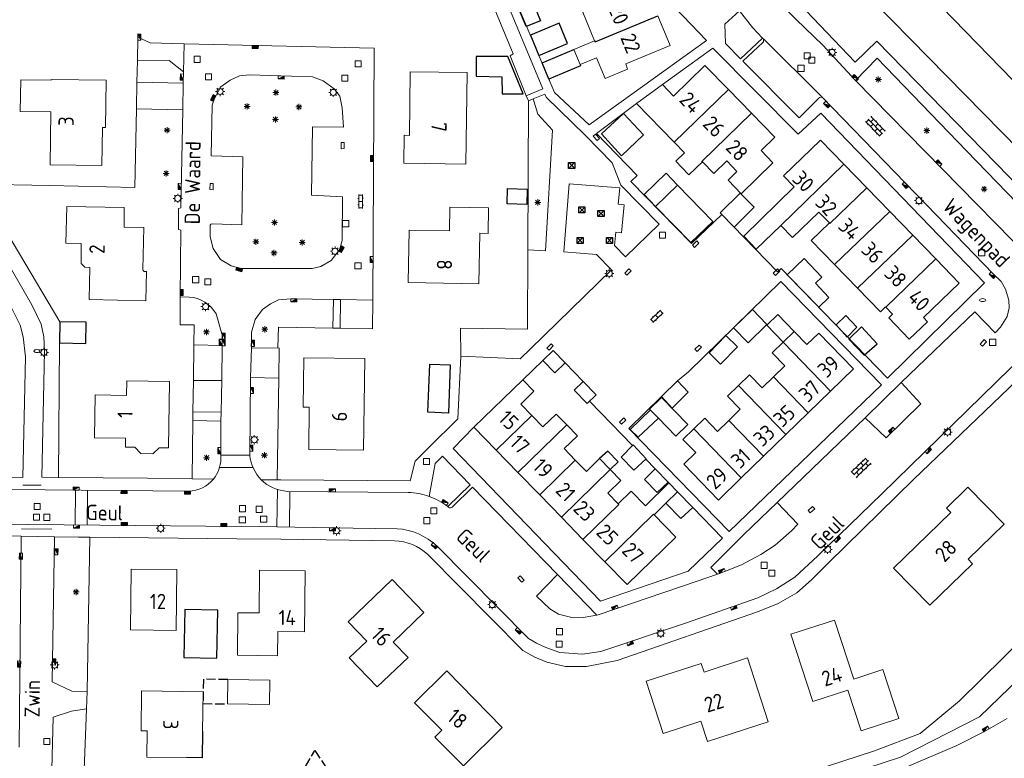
# Model space of a CAD drawing. Extents: x 168769 to 512904, y 516715 to 1559940.
# Tile 165 of 186: x 170344 to 170506, y 519535 to 519656. Entities that reach past the tile are written whole.
import ezdxf

# ---------------------------------------------------------------- set-up
doc = ezdxf.new("R2010")
doc.units = 0
doc.header["$MEASUREMENT"] = 0
doc.linetypes.add('OVERBOUW', pattern=[2, 1.5, -0.5])
doc.layers.get('0').update_dxf_attribs({"linetype": 'CONTINUOUS'})
for name, color, linetype, lineweight in [('B01_HOOFDGEBOUW', 10, 'CONTINUOUS', 0), ('B02_bijgebouw', 12, 'CONTINUOUS', 0), ('B07_scheidingsmuur', 14, 'CONTINUOUS', 25), ('B16_LUIFEL', 6, 'OVERBOUW', 25), ('Q04_wegmarkering', 7, 'CONTINUOUS', 0), ('Q21_LANTAARNPAAL', 7, 'CONTINUOUS', 18), ('Q23_kolk', 7, 'CONTINUOUS', 18), ('Q26_BOOM', 7, 'CONTINUOUS', 18), ('Q28_rioolput', 7, 'CONTINUOUS', 18), ('Q92_BRANDKRAAN', 7, 'CONTINUOUS', 0), ('Q96_STRAATKOLK', 7, 'CONTINUOUS', 0), ('Q97_TROTTOIRKOLK', 7, 'CONTINUOUS', 0), ('S02_symb_open_verh', 7, 'CONTINUOUS', 13), ('T02_RASTER', 34, 'CONTINUOUS', 0), ('T04_Haag', 72, 'CONTINUOUS', 0), ('T51_CULTUURSCHEIDING', 3, 'CONTINUOUS', 0), ('V00_kant_verharding', 252, 'CONTINUOUS', 0), ('V04_Kant_op_inrit', 254, 'CONTINUOUS', 13), ('V11_VERKEERSDREMPEL', 7, 'CONTINUOUS', 0)]:
    doc.layers.add(name, color=color, linetype=linetype, lineweight=lineweight)
for name, color, linetype in [('B14_dakrand_bijgebouw', 30, 'CONTINUOUS'), ('Q34_Speelwerktuig', 32, 'CONTINUOUS'), ('Z02_Huisnummer', 253, 'CONTINUOUS'), ('Z06_STRAATNAAM', 7, 'CONTINUOUS')]:
    doc.layers.add(name, color=color, linetype=linetype)
doc.styles.add('ISOCP', font='isocp.shx', dxfattribs={"height": 1.8})

# ---------------------------------------------------------------- blocks, each defined once
blk = doc.blocks.new('Q21')
at = {"color": 0}
for points in [[(-1.5, 0), (-1, 0)], [(-1.06, 1.06), (-0.71, 0.71)], [(0, 1.5), (0, 1)], [(1.06, 1.06), (0.71, 0.71)], [(1.5, 0), (1, 0)], [(-1.06, -1.06), (-0.71, -0.71)], [(0, -1.5), (0, -1)], [(1.06, -1.06), (0.71, -0.71)]]:
    blk.add_lwpolyline(points, dxfattribs=at)
blk.add_circle((0, 0), 1, dxfattribs=at)
blk = doc.blocks.new('Q26')
at = {"color": 0}
for p, q in [((-1, 0), (1, 0)), ((-0.7, 0.7), (0.7, -0.7)), ((0.7, 0.7), (-0.7, -0.7)), ((0, 1), (0, -1))]:
    blk.add_line(p, q, dxfattribs=at)
blk = doc.blocks.new('Q28')
at = {"color": 0}
blk.add_lwpolyline([(1, 1), (1, -1), (-1, -1), (-1, 1)], close=True, dxfattribs=at)
blk = doc.blocks.new('Q34')
at = {"color": 0}
for p, q in [((-0.7, 0.7), (0.7, -0.7)), ((0.7, 0.7), (-0.7, -0.7))]:
    blk.add_line(p, q, dxfattribs=at)
blk.add_lwpolyline([(1, 1), (1, -1), (-1, -1), (-1, 1)], close=True, dxfattribs=at)
blk = doc.blocks.new('Q97')
blk.add_hatch(color=256).paths.add_polyline_path([(-1, 1), (-1, 0), (1, 1)])
blk.add_line((1, 1), (-1, 0))
at = {"color": 0}
for points in [[(-1, 0), (-1, 1), (1, 1), (1, 0), (-1, 0)], [(0, 0.8), (0, 1)]]:
    blk.add_lwpolyline(points, dxfattribs=at)
blk = doc.blocks.new('Q23')
at = {"color": 0}
blk.add_lwpolyline([(0.99, -0.5), (-0.99, -0.5), (-0.99, 0.5), (0.99, 0.5), (0.99, -0.5)], dxfattribs=at)
blk = doc.blocks.new('Q96')
for p, q in [((-1, 0.88), (1, 0.88)), ((-1, 0.75), (1, 0.75)), ((-1, 0.63), (1, 0.63)), ((-1, 0.5), (1, 0.5)), ((-1, 0.38), (1, 0.38)), ((-1, 0.25), (1, 0.25)), ((-1, 0.12), (1, 0.12))]:
    blk.add_line(p, q)
at = {"color": 0}
blk.add_lwpolyline([(1, 1), (1, 0), (-1, 0), (-1, 1), (1, 1)], dxfattribs=at)
blk = doc.blocks.new('Q92')
at = {"color": 0}
blk.add_ellipse((0, 0), major_axis=(-0.991, 0), ratio=0.499983, start_param=1.570796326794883, end_param=7.853981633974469, dxfattribs=at)
blk = doc.blocks.new('S022')
at = {"color": 0}
for p, q in [((0.01, 1.15), (0.31, 1.15)), ((0.31, -2.3), (0.31, 2.3)), ((0.31, 2.1), (1.51, 2.1)), ((0.31, 0), (1.51, 0)), ((1.51, -2.3), (1.51, 2.3)), ((1.51, 1.05), (1.81, 1.05)), ((0.01, -1.15), (0.31, -1.15)), ((0.31, -2.1), (1.51, -2.1)), ((1.51, -1.05), (1.81, -1.05))]:
    blk.add_line(p, q, dxfattribs=at)
blk = doc.blocks.new('S024')
at = {"color": 0}
for p, q in [((0, 1.2), (6.7, 1.2)), ((0, 0), (6.7, 0)), ((0.2, 1.2), (0.2, 0)), ((1.25, 1.5), (1.25, 1.2)), ((1.25, 0), (1.25, -1.2)), ((2.3, 1.2), (2.3, 0)), ((3.35, 1.5), (3.35, 1.2)), ((3.35, 0), (3.35, -1.2)), ((4.4, 1.2), (4.4, 0)), ((5.45, 1.5), (5.45, 1.2)), ((5.45, 0), (5.45, -1.2)), ((6.5, 1.2), (6.5, 0)), ((0, -1.2), (6.7, -1.2)), ((0.2, -1.2), (0.2, -1.5)), ((2.3, -1.2), (2.3, -1.5)), ((4.4, -1.2), (4.4, -1.5)), ((6.5, -1.2), (6.5, -1.5))]:
    blk.add_line(p, q, dxfattribs=at)

msp = doc.modelspace()

# ---------------------------------------------------------------- linework, layer by layer
at = {"layer": 'B01_HOOFDGEBOUW'}
for points in [[(170438.41, 519652.99), (170436.48, 519657.72), (170439.24, 519658.87)], [(170443.53, 519649.24), (170450.81, 519652.27), (170448.8, 519657.12)], [(170438.41, 519652.99), (170435.02, 519651.58)], [(170435.02, 519651.58), (170436.03, 519649.13)], [(170436.03, 519649.13), (170438.74, 519650.25)], [(170443.53, 519649.24), (170443.84, 519648.35), (170440.18, 519646.83), (170438.74, 519650.25)], [(170460.36, 519645.02), (170456.52, 519648.96), (170451.36, 519643.96)], [(170407.14, 519632.96), (170407.2, 519637.54), (170408.08, 519637.52), (170408.2, 519647.92), (170417.51, 519647.81), (170417.33, 519632.81)], [(170357.74, 519638.78), (170357.66, 519632.59), (170349.17, 519632.68), (170349.26, 519641.36), (170344.27, 519641.42), (170344.33, 519646.62), (170349.33, 519646.56)], [(170349.33, 519646.56), (170349.34, 519646.67), (170358.33, 519646.57), (170358.24, 519638.78), (170357.74, 519638.78)], [(170445.3, 519642.76), (170449.53, 519645.84)], [(170449.53, 519645.84), (170451.36, 519643.96)], [(170464.13, 519641.15), (170460.36, 519645.02)], [(170445.3, 519642.76), (170451.47, 519636.41)], [(170465.72, 519635.02), (170467.96, 519637.2), (170464.13, 519641.15)], [(170451.47, 519636.41), (170453.17, 519634.67)], [(170479.27, 519632.77), (170475.44, 519636.71), (170469.41, 519630.88), (170471.17, 519629.06), (170462.87, 519620.98)], [(170451.73, 519633.26), (170453.17, 519634.67)], [(170465.72, 519635.02), (170467.67, 519633.01), (170462.46, 519627.95), (170460.3, 519630.18), (170461.77, 519631.61), (170460.09, 519633.33), (170457.95, 519631.24), (170456.09, 519633.16)], [(170417.33, 519632.81), (170407.14, 519632.96)], [(170453.81, 519631.12), (170451.73, 519633.26)], [(170456.09, 519633.16), (170453.9, 519631.03)], [(170483.05, 519628.9), (170479.27, 519632.77)], [(170453.9, 519631.03), (170453.81, 519631.12)], [(170486.82, 519625.02), (170483.05, 519628.9)], [(170421.04, 519625.64), (170414.7, 519625.75), (170414.63, 519621.85), (170408.02, 519621.97), (170407.88, 519613.37)], [(170407.88, 519613.37), (170419.47, 519613.16), (170419.62, 519621.47), (170420.97, 519621.45), (170421.04, 519625.64)], [(170470.89, 519620.77), (170475.18, 519624.94)], [(170475.18, 519624.94), (170476.91, 519623.16), (170473.95, 519620.26)], [(170490.59, 519621.14), (170486.82, 519625.02)], [(170464.93, 519618.87), (170468.95, 519622.75), (170470.89, 519620.77)], [(170494.36, 519617.26), (170490.59, 519621.14)], [(170364.96, 519615.2), (170364.87, 519610.41), (170355.58, 519610.59), (170355.68, 519615.87), (170354.84, 519615.88), (170354.23, 519616.5), (170354.22, 519619.81), (170351.74, 519619.86)], [(170462.87, 519620.98), (170464.93, 519618.87)], [(170473.95, 519620.26), (170477.77, 519616.33), (170481.54, 519612.45), (170485.29, 519608.59)], [(170492.32, 519607.64), (170498.2, 519613.31), (170494.36, 519617.26)], [(170485.29, 519608.59), (170486.13, 519609.4)], [(170486.17, 519609.35), (170486.13, 519609.4)], [(170486.17, 519609.35), (170487.28, 519608.21), (170486.65, 519607.61), (170489.97, 519604.09)], [(170492.32, 519607.64), (170493.02, 519606.92), (170489.97, 519604.09)], [(170469.32, 519603.61), (170471.12, 519605.36)], [(170471.12, 519605.36), (170473.2, 519603.2), (170475.16, 519605.1), (170480.85, 519599.24), (170477.09, 519595.59)], [(170467.75, 519597.91), (170469.62, 519599.72), (170467.53, 519601.87), (170469.32, 519603.61)], [(170400.55, 519585.9), (170391.55, 519586.03), (170391.65, 519592.94), (170390.65, 519592.96), (170390.77, 519601.04), (170400.77, 519600.91), (170400.55, 519585.9)], [(170361.54, 519587.86), (170356.45, 519587.94), (170356.56, 519594.96), (170361.67, 519594.88), (170361.71, 519597.29)], [(170361.71, 519597.29), (170368.71, 519597.18), (170368.54, 519586.28), (170367.03, 519586.31), (170365.98, 519585.3), (170364.05, 519585.33), (170363.06, 519586.37), (170361.52, 519586.38), (170361.54, 519587.86)], [(170426.65, 519597.44), (170418.65, 519589.65)], [(170428.48, 519595.55), (170426.65, 519597.44)], [(170462, 519596.5), (170463.8, 519598.26), (170465.89, 519596.1), (170467.75, 519597.91)], [(170428.15, 519591.59), (170426.33, 519593.46), (170428.48, 519595.55)], [(170460.44, 519590.79), (170462.31, 519592.6), (170460.21, 519594.76), (170462, 519596.5)], [(170477.09, 519595.59), (170473.44, 519592.03)], [(170473.44, 519592.03), (170469.78, 519588.48)], [(170429.96, 519589.73), (170428.15, 519591.59)], [(170433.85, 519590.03), (170432.11, 519591.82), (170429.96, 519589.73)], [(170454.69, 519589.4), (170456.48, 519591.14), (170458.58, 519588.98), (170460.44, 519590.79)], [(170418.65, 519589.65), (170422.31, 519585.89)], [(170435.6, 519588.24), (170433.85, 519590.03)], [(170462.48, 519581.37), (170458.71, 519577.71), (170453.03, 519583.59), (170455, 519585.5), (170452.9, 519587.65), (170454.69, 519589.4)], [(170435.26, 519584.28), (170433.45, 519586.15), (170435.6, 519588.24)], [(170469.78, 519588.48), (170466.13, 519584.93)], [(170422.31, 519585.89), (170425.86, 519582.23)], [(170437.07, 519582.41), (170435.26, 519584.28)], [(170439.23, 519584.51), (170437.07, 519582.41)], [(170439.23, 519584.51), (170440.98, 519582.71)], [(170466.13, 519584.93), (170462.48, 519581.37)], [(170440.57, 519578.83), (170442.72, 519580.92), (170440.98, 519582.71)], [(170425.86, 519582.23), (170429.42, 519578.58)], [(170444.42, 519579.17), (170442.28, 519577.08)], [(170452.04, 519579.06), (170450.59, 519580.54), (170446.75, 519576.78), (170444.42, 519579.17)], [(170496.12, 519576.39), (170496.82, 519575.68), (170487.45, 519566.57), (170493.38, 519560.47), (170500.4, 519567.29), (170499.69, 519568.03), (170505.56, 519573.77), (170499.62, 519579.82), (170496.12, 519576.39)], [(170429.42, 519578.58), (170432.97, 519574.92)], [(170442.28, 519577.08), (170440.57, 519578.83)], [(170450.12, 519577.19), (170452.04, 519579.06)], [(170451.76, 519571.66), (170448.18, 519575.32), (170450.12, 519577.19)], [(170432.97, 519574.92), (170436.52, 519571.27)], [(170436.52, 519571.27), (170440.08, 519567.61)], [(170451.76, 519571.66), (170443.74, 519563.85)], [(170369.81, 519556.33), (170362.32, 519556.43), (170362.45, 519566.4), (170369.93, 519566.35), (170369.81, 519556.33)], [(170390.87, 519556.14), (170386.48, 519556.19), (170386.44, 519552.2), (170379.85, 519552.27), (170379.93, 519559.25), (170383.43, 519559.22), (170383.48, 519566.22), (170390.98, 519566.14), (170390.87, 519556.14)], [(170440.08, 519567.61), (170443.74, 519563.85)], [(170405.26, 519564.7), (170398.04, 519557.78), (170401.09, 519554.6), (170398.2, 519551.83), (170402.77, 519547.08), (170407.84, 519551.92), (170405.4, 519554.44), (170410.45, 519559.29), (170405.26, 519564.7)], [(170485.67, 519549.92), (170480.91, 519548.35), (170477.74, 519558.04), (170470.62, 519555.72), (170474.22, 519544.67), (170479.96, 519546.54), (170482.14, 519539.86), (170488.31, 519541.89), (170485.67, 519549.92)], [(170463.49, 519551.84), (170456.36, 519549.52), (170455.89, 519550.94), (170446.86, 519548), (170449.65, 519539.44), (170455.83, 519541.45), (170456.91, 519538.15), (170466.88, 519541.38), (170463.49, 519551.84)], [(170414.21, 519549.72), (170408.88, 519544.5), (170413.38, 519539.97), (170412.23, 519538.84), (170416.92, 519534.12), (170423.29, 519540.45), (170414.21, 519549.72)], [(170371.58, 519535.5), (170365.02, 519535.59), (170365.08, 519539.86), (170364.07, 519539.88), (170364.16, 519546.42), (170374.25, 519546.29), (170374.15, 519539.75)]]:
    msp.add_lwpolyline(points, dxfattribs=at)
msp.add_lwpolyline([(170351.74, 519619.86), (170351.87, 519625.87), (170361.32, 519625.68), (170361.27, 519622.47), (170364.5, 519622.43), (170364.36, 519615.53, 0.474245), (170364.96, 519615.2)], format="xyb", dxfattribs=at)
at = {"layer": 'B02_bijgebouw'}
for points in [[(170446.55, 519627.81), (170450.14, 519631.3), (170452.01, 519629.37)], [(170452.01, 519629.37), (170457.81, 519623.42)], [(170448.43, 519625.88), (170446.55, 519627.81)], [(170457.81, 519623.42), (170454.22, 519619.93), (170448.43, 519625.88)], [(170429.92, 519600.6), (170431.9, 519598.56), (170433.62, 519600.23), (170431.64, 519602.27), (170429.92, 519600.6)], [(170437.2, 519593.56), (170438.67, 519594.99), (170436.54, 519597.17), (170435.07, 519595.75), (170437.2, 519593.56)], [(170448.9, 519591.13), (170451.76, 519588.21), (170453.71, 519590.12), (170449.37, 519594.55), (170447.42, 519592.64), (170448.9, 519591.13)], [(170450.46, 519580.68), (170448.66, 519578.94), (170446.58, 519581.1), (170448.37, 519582.84), (170450.46, 519580.68)], [(170454.52, 519576.5), (170452.04, 519579.06)], [(170450.12, 519577.19), (170452.55, 519574.7), (170454.52, 519576.5)]]:
    msp.add_lwpolyline(points, dxfattribs=at)
msp.add_lwpolyline([(170385.19, 519548.2), (170378.27, 519548.29), (170378.22, 519544.29), (170385.14, 519544.2)], close=True, dxfattribs=at)
at = {"layer": 'B07_scheidingsmuur'}
for points in [[(170438.41, 519652.99), (170438.5, 519652.87), (170448.8, 519657.12)], [(170451.47, 519636.41), (170460.36, 519645.02)], [(170456, 519633.25), (170464.13, 519641.15)], [(170456.09, 519633.16), (170456, 519633.25)], [(170468.95, 519622.75), (170479.27, 519632.77)], [(170452.01, 519629.37), (170448.43, 519625.88)], [(170477.01, 519623.08), (170483.05, 519628.9)], [(170477.77, 519616.33), (170486.82, 519625.02)], [(170476.91, 519623.16), (170477.01, 519623.08)], [(170490.59, 519621.14), (170481.54, 519612.45)], [(170486.17, 519609.35), (170494.36, 519617.26)], [(170469.32, 519603.61), (170477.09, 519595.59)], [(170467.75, 519597.91), (170473.44, 519592.03)], [(170462, 519596.5), (170469.78, 519588.48)], [(170422.31, 519585.89), (170428.15, 519591.59)], [(170460.44, 519590.79), (170466.13, 519584.93)], [(170425.86, 519582.23), (170433.85, 519590.03)], [(170454.69, 519589.4), (170462.48, 519581.37)], [(170429.42, 519578.58), (170435.26, 519584.28)], [(170432.97, 519574.92), (170440.98, 519582.71)], [(170436.52, 519571.27), (170442.38, 519576.97)], [(170442.38, 519576.97), (170442.28, 519577.08)], [(170440.08, 519567.61), (170448.09, 519575.41)], [(170448.09, 519575.41), (170448.18, 519575.32)]]:
    msp.add_lwpolyline(points, dxfattribs=at)
at = {"layer": 'B14_dakrand_bijgebouw'}
for points in [[(170427.2, 519655.37), (170425.83, 519658.64)], [(170428.21, 519659.63), (170429.56, 519656.28), (170427.2, 519655.37)], [(170432.59, 519655.9), (170427.9, 519653.96), (170429.28, 519650.63), (170433.97, 519652.57), (170432.59, 519655.9)], [(170418.98, 519647.21), (170423.24, 519647.1), (170423.28, 519644.35), (170426.72, 519644.33), (170424.19, 519650.44), (170419.02, 519650.46), (170418.98, 519647.21)], [(170429.82, 519649.42), (170435.02, 519651.58)], [(170430.92, 519646.72), (170429.82, 519649.42)], [(170436.03, 519649.13), (170436.11, 519648.93), (170430.92, 519646.72)], [(170443.15, 519641.09), (170439.54, 519637.78), (170442.83, 519634.17)], [(170442.83, 519634.17), (170446.42, 519637.59), (170443.15, 519641.09)], [(170427.39, 519628.67), (170427.29, 519626.2), (170424.08, 519626.3), (170424.14, 519628.78), (170427.39, 519628.67)], [(170459.03, 519624.8), (170462.29, 519628.02), (170464.58, 519625.75), (170461.31, 519622.46)], [(170461.31, 519622.46), (170459.03, 519624.8)], [(170476.85, 519610.94), (170474.63, 519613.26), (170475.68, 519614.27), (170472.77, 519617.31), (170470.01, 519614.67), (170475.17, 519609.33), (170476.85, 519610.94)], [(170464.29, 519608.96), (170461.2, 519605.95), (170463.61, 519603.5), (170466.68, 519606.51), (170464.29, 519608.96)], [(170355.03, 519603.4), (170355.08, 519606.88), (170350.76, 519606.95), (170350.72, 519603.48)], [(170478.02, 519606.46), (170479.6, 519607.97), (170481.41, 519606.09), (170479.82, 519604.45), (170478.02, 519606.46)], [(170482.64, 519601.47), (170484.77, 519603.34), (170482.2, 519606.1), (170480.13, 519604.1), (170482.64, 519601.47)], [(170350.72, 519603.48), (170355.03, 519603.4)], [(170459.96, 519604.69), (170457.19, 519601.84), (170459.06, 519600.02), (170461.83, 519602.87), (170459.96, 519604.69)], [(170414.77, 519599.89), (170414.45, 519591.98), (170411.08, 519592.11), (170411.4, 519600.02), (170414.77, 519599.89)], [(170449.41, 519594.72), (170451.16, 519592.8), (170453.79, 519595.4), (170452, 519597.26)], [(170452, 519597.26), (170449.41, 519594.72)], [(170448.9, 519591.13), (170445.59, 519588.01), (170444.28, 519589.3), (170447.58, 519592.49)], [(170444.72, 519586.75), (170442.78, 519584.77), (170444.85, 519582.64), (170446.88, 519584.48)], [(170446.88, 519584.48), (170444.72, 519586.75)], [(170376.5, 519551.78), (170376.65, 519559.68), (170371.22, 519559.8), (170371.09, 519551.89), (170376.5, 519551.78)]]:
    msp.add_lwpolyline(points, dxfattribs=at)
at = {"layer": 'B14_dakrand_bijgebouw', "flags": 128}
for points in [[(170471.12, 519605.36), (170468.44, 519608.13), (170466.64, 519606.4), (170469.32, 519603.61)], [(170440.98, 519582.71), (170442.3, 519583.97), (170440.57, 519585.76), (170439.23, 519584.51)], [(170374.15, 519539.75), (170374.09, 519535.45), (170371.58, 519535.5)]]:
    msp.add_lwpolyline(points, dxfattribs=at)
at = {"layer": 'B16_LUIFEL'}
msp.add_line((170374.22, 519544.34), (170378.22, 519544.29), dxfattribs=at)
for points in [[(170374.3, 519548.34), (170374.22, 519544.34)], [(170378.27, 519548.29), (170374.3, 519548.34)]]:
    msp.add_lwpolyline(points, dxfattribs=at)
at = {"layer": 'B16_LUIFEL', "color": 2}
msp.add_lwpolyline([(170392.55, 519536.68), (170396.69, 519530.29), (170393.41, 519530.4), (170389.06, 519530.54), (170392.55, 519536.68)], close=True, dxfattribs=at)
at = {"layer": 'Q04_wegmarkering'}
msp.add_lwpolyline([(170466.09, 519653.32), (170475.71, 519643.76)], dxfattribs=at)
at = {"layer": 'T02_RASTER'}
msp.add_lwpolyline([(170507.66, 519681.9), (170489.48, 519664.58), (170534.08, 519618.71)], dxfattribs=at)
at = {"layer": 'T04_Haag'}
for points in [[(170534.45, 519580.43), (170498.27, 519544.8), (170491.81, 519539.45), (170484.32, 519536.6), (170463.72, 519529.87), (170420.28, 519516.19)], [(170355.21, 519546.33), (170355.68, 519571.61)], [(170354.6, 519529.25), (170355.11, 519543.47)]]:
    msp.add_lwpolyline(points, dxfattribs=at)
at = {"layer": 'T51_CULTUURSCHEIDING'}
for points in [[(170425.08, 519650.87), (170415.24, 519674.74)], [(170349.09, 519629.27), (170337.3, 519629.51), (170332.18, 519638.87), (170331.35, 519641.14), (170330.89, 519643.58), (170330.77, 519645.96), (170332.1, 519652.03), (170334.43, 519656.67), (170342.71, 519671.06)], [(170489.48, 519664.58), (170484.21, 519659.42), (170529, 519613.79)], [(170427.23, 519644.01), (170424.58, 519650.58), (170425.08, 519650.87)], [(170363.46, 519649.75), (170363.39, 519646.22)], [(170428.37, 519643.5), (170429.11, 519640.98), (170431.51, 519638.38), (170430.36, 519618.56), (170427.46, 519618.76), (170427.41, 519605.72)], [(170427.46, 519618.76), (170427.57, 519643.18)], [(170363.3, 519641.88), (170363.03, 519628.98), (170349.09, 519629.27)], [(170350.76, 519606.95), (170337.3, 519629.51)], [(170370.47, 519611.03), (170370.48, 519606.43), (170372.77, 519606.44), (170372.72, 519603.15)], [(170402.09, 519610.51), (170402.02, 519605.81), (170396.71, 519605.89)], [(170386.51, 519602.72), (170386.58, 519606.06), (170395.52, 519605.91)], [(170416.48, 519601.29), (170416.44, 519605.93)], [(170416.44, 519605.93), (170427.41, 519605.72)], [(170350.72, 519603.48), (170350.55, 519581.43)], [(170372.64, 519597.35), (170372.57, 519592.18)], [(170386.65, 519597.72), (170386.4, 519581.03)], [(170372.55, 519590.74), (170372.42, 519581.27)], [(170534.45, 519580.43), (170537.95, 519576.68), (170524.81, 519564.17), (170512.93, 519553.21), (170501.55, 519542.17), (170488.56, 519535.59), (170418.78, 519512.77), (170405.18, 519527.28), (170388.41, 519521.9)]]:
    msp.add_lwpolyline(points, dxfattribs=at)
at = {"layer": 'V00_kant_verharding'}
for p, q in [((170506.07, 519541.92), (170502.25, 519539.72)), ((170502.25, 519539.72), (170497.82, 519537.47)), ((170497.82, 519537.47), (170489.15, 519533.78))]:
    msp.add_line(p, q, dxfattribs=at)
for points in [[(170263.83, 519719.97), (170263.07, 519646.7), (170262.29, 519585.16), (170265.38, 519582.32), (170274.37, 519582.25), (170340.03, 519581.64), (170341.12, 519581.48), (170344.67, 519581.44), (170345.12, 519601.18)], [(170414.78, 519681.81), (170414.97, 519706.76), (170421.43, 519706.66), (170434.63, 519711.93), (170445.25, 519686.87), (170440.57, 519684.96), (170451.61, 519658.45), (170456.77, 519653.08), (170437.55, 519639.24), (170431.83, 519644.54)], [(170481.19, 519646.54), (170475.83, 519652.29), (170471.49, 519656.53), (170468.42, 519659.64), (170466.5, 519662.09), (170464.97, 519664.18), (170462.8, 519667.59), (170460.79, 519670.82), (170458.7, 519674.97), (170456.05, 519681.09), (170451.53, 519692.03)], [(170341.95, 519688.05), (170341.7, 519684.42), (170341.44, 519681), (170340.69, 519677.91), (170337.14, 519671.29), (170332.85, 519663.94), (170330.26, 519659.13), (170328.48, 519655.99), (170326.89, 519652.34), (170326.2, 519649.4), (170325.77, 519646.41), (170325.97, 519642.94), (170326.65, 519639.62), (170327.74, 519636.42), (170331.45, 519629.58), (170334.74, 519623.78), (170338.14, 519617.78), (170342.55, 519609.77), (170344.24, 519606.41), (170344.74, 519604.46), (170345.12, 519601.18)], [(170372.42, 519581.27), (170350.55, 519581.43), (170347.82, 519581.46), (170348.25, 519602.15), (170348.15, 519604.5), (170347.7, 519606.54), (170346.17, 519609.72), (170341.37, 519618.08), (170336.29, 519627.43), (170332.18, 519634.78), (170330.44, 519638.09), (170329.51, 519640.63), (170329, 519643.35), (170328.86, 519646.1), (170329.56, 519649.62), (170330.3, 519652.69), (170332.76, 519657.57), (170341.04, 519671.95)], [(170538.4, 519622.96), (170534.08, 519618.71), (170529, 519613.79), (170525.89, 519610.71), (170484.68, 519652.97), (170481.14, 519649.53), (170468.47, 519662.85), (170487.72, 519664.23), (170490.26, 519666.66)], [(170421.66, 519665.16), (170422.96, 519665.68), (170431.83, 519644.54)], [(170422.2, 519663.84), (170429.95, 519645.15)], [(170462.19, 519657.95), (170459.77, 519655.73), (170459.89, 519652.58), (170462.33, 519650.07), (170465.96, 519653.46)], [(170465.96, 519653.46), (170464.32, 519655.2), (170462.19, 519657.95)], [(170363.54, 519653.64), (170363.46, 519649.75)], [(170371.12, 519652.52), (170365.54, 519652.71), (170363.54, 519653.64)], [(170466.09, 519653.32), (170465.96, 519653.46)], [(170371.12, 519652.52), (170371.03, 519647.92)], [(170396.79, 519610.59), (170402.09, 519610.51), (170402.27, 519651.8), (170371.12, 519652.52)], [(170449.53, 519645.84), (170457.83, 519651.83)], [(170457.83, 519651.83), (170471.82, 519637.7), (170475.5, 519641.16), (170502.36, 519613.36), (170486.43, 519597.69)], [(170466.01, 519652.73), (170462.7, 519649.66)], [(170481.19, 519646.54), (170484.74, 519650.15), (170499.39, 519634.97), (170524.31, 519609.25), (170520.72, 519605.97)], [(170371.03, 519647.92), (170368.66, 519649.79), (170363.46, 519649.75)], [(170488.69, 519597), (170500.76, 519608.61), (170504.08, 519605.16), (170504.99, 519606.06), (170506.08, 519607.81), (170506.4, 519609.25), (170506.32, 519610.5), (170505.78, 519612.28), (170505.06, 519613.55), (170503.78, 519614.8), (170494.46, 519624.41), (170475.71, 519643.76), (170475.32, 519643.74), (170471.94, 519640.39), (170462.7, 519649.66)], [(170371.03, 519647.92), (170370.99, 519646.07)], [(170375.53, 519622.96), (170375.71, 519623), (170380.61, 519622.83), (170380.76, 519633.99), (170375.55, 519634.15), (170375.74, 519642.49), (170376.13, 519643.54), (170377.13, 519645.46), (170378.68, 519646.58), (170380.2, 519647.26), (170381.82, 519647.42), (170392.2, 519647.09), (170393.9, 519646.48), (170395.72, 519645.14), (170396.63, 519643.94), (170397.05, 519642.01), (170397.24, 519638.84), (170392.19, 519638.93), (170392.01, 519627.72), (170397.07, 519627.45), (170397.05, 519620.3), (170396.62, 519618.76), (170395.26, 519617), (170393.54, 519616.04), (170392.14, 519615.68), (170380.44, 519615.7), (170378.86, 519616.12), (170377.11, 519617.19), (170375.88, 519618.99), (170375.41, 519620.88), (170375.38, 519622.81), (170375.53, 519622.96)], [(170370.99, 519646.07), (170363.39, 519646.22), (170363.3, 519641.88), (170370.9, 519641.72)], [(170370.99, 519646.07), (170370.9, 519641.72)], [(170520.72, 519605.97), (170509.74, 519617.42), (170481.19, 519646.54)], [(170427.92, 519602.53), (170441.21, 519615.46), (170438.75, 519618), (170433.37, 519618.42), (170434.27, 519629.57), (170442.54, 519628.92), (170442.28, 519626.23), (170443.27, 519626.15), (170442.83, 519621.52), (170441.9, 519621.62), (170441.68, 519619.46), (170443.51, 519617.61), (170449.03, 519622.95), (170442.73, 519629.33), (170441.3, 519633.02), (170436.93, 519637.51), (170430.48, 519643.78), (170430.27, 519644.26), (170428.37, 519643.5), (170427.57, 519643.18), (170427.23, 519644.01), (170429.95, 519645.15)], [(170438.71, 519637.85), (170445.3, 519642.76)], [(170370.9, 519641.72), (170370.56, 519625.62), (170370.2, 519625.55), (170370.19, 519622.06), (170370.6, 519621.97)], [(170438.71, 519637.85), (170445.39, 519630.91), (170444.34, 519629.97), (170454.33, 519619.76), (170459.27, 519624.55)], [(170459.27, 519624.55), (170468.43, 519615.13)], [(170370.6, 519621.97), (170370.47, 519611.03), (170371.95, 519610.98)], [(170468.43, 519615.13), (170469.01, 519615.69)], [(170469.01, 519615.69), (170486.43, 519597.69)], [(170468.97, 519613.56), (170453.81, 519598.75), (170452, 519597.26)], [(170468.97, 519613.56), (170485.45, 519596.59)], [(170382.16, 519605.27), (170382.8, 519607.32), (170384, 519608.98), (170385.28, 519609.88), (170386.6, 519610.57), (170388.64, 519610.73), (170395.59, 519610.61)], [(170395.59, 519610.61), (170395.52, 519605.91), (170396.71, 519605.89), (170396.79, 519610.59)], [(170395.59, 519610.61), (170396.79, 519610.59)], [(170376.36, 519608.23), (170377.41, 519604.58), (170377.34, 519603.08)], [(170382.16, 519605.27), (170382.15, 519602.66)], [(170377.34, 519603.08), (170372.72, 519603.15), (170372.64, 519597.35), (170377.29, 519597.3)], [(170377.34, 519603.08), (170377.29, 519597.3)], [(170382.15, 519602.66), (170382.03, 519597.81)], [(170386.73, 519602.64), (170382.15, 519602.66)], [(170386.73, 519602.64), (170386.65, 519597.72)], [(170426.21, 519600.85), (170427.92, 519602.53)], [(170427.56, 519555), (170428.88, 519554.25), (170430.44, 519553.53), (170432.75, 519552.72), (170436.42, 519552.43), (170439.46, 519552.88), (170453.35, 519557.51), (170465.21, 519561.71), (170468.25, 519563.17), (170471.24, 519565.08), (170475.03, 519568.58), (170485.5, 519578.73), (170506.57, 519599.3), (170509.01, 519601.54), (170510.6, 519602.55), (170512.3, 519602.92), (170514.19, 519602.67), (170515.4, 519602.25), (170517.76, 519600.28), (170535.92, 519581.66)], [(170426.21, 519600.85), (170416.48, 519601.29), (170415.99, 519591.03), (170411.26, 519586.34), (170408.98, 519584.08), (170408.16, 519580.89)], [(170426.65, 519597.44), (170429.92, 519600.6)], [(170433.62, 519600.23), (170436.54, 519597.17)], [(170535.92, 519581.66), (170534.45, 519580.43), (170515.43, 519600.04), (170510.21, 519599.81), (170490.73, 519581.1), (170476.82, 519567.49), (170473.96, 519564.65), (170471.59, 519562.51), (170468.52, 519560.74), (170465.15, 519559.4), (170442.15, 519551.4), (170437.11, 519550.42), (170433.66, 519550.45), (170430.58, 519551.12), (170428.6, 519551.97), (170426.67, 519553.03)], [(170377.29, 519597.3), (170377.2, 519592.11)], [(170382.03, 519597.81), (170386.65, 519597.72)], [(170482.81, 519591.23), (170486.2, 519587.93), (170491.92, 519593.51), (170488.69, 519597)], [(170488.69, 519597), (170482.81, 519591.23)], [(170460.46, 519572.54), (170485.45, 519596.59)], [(170439.47, 519592), (170437.59, 519593.94)], [(170444.02, 519589.47), (170449.41, 519594.72)], [(170377.2, 519592.11), (170372.57, 519592.18), (170372.55, 519590.74), (170377.17, 519590.68)], [(170377.2, 519592.11), (170377.17, 519590.68)], [(170439.47, 519592), (170444.64, 519586.68)], [(170377.17, 519590.68), (170377.15, 519584.47)], [(170468.35, 519577.33), (170482.81, 519591.23)], [(170418.65, 519589.65), (170415.21, 519586.15), (170439.4, 519561.16), (170453.78, 519566.08), (170459.38, 519571.49)], [(170460.46, 519572.54), (170444.02, 519589.47)], [(170414.34, 519576.67), (170418.05, 519580.23), (170413.51, 519584.94), (170412.3, 519583.74), (170411.31, 519578.32)], [(170448.37, 519582.84), (170446.82, 519584.43)], [(170372.42, 519581.2), (170372.42, 519581.27)], [(170375.92, 519581.16), (170372.42, 519581.2)], [(170383.77, 519581.06), (170386.97, 519581.03), (170408.16, 519580.89)], [(170348.35, 519579.4), (170265.97, 519580.2)], [(170371.89, 519579.2), (170348.35, 519579.4)], [(170450.46, 519580.68), (170450.59, 519580.54)], [(170454.52, 519576.5), (170459.38, 519571.49)], [(170457.5, 519566.68), (170462.89, 519572.07), (170468.35, 519577.33)], [(170458.56, 519565.59), (170459.62, 519565.96), (170462.5, 519567.08), (170465.68, 519568.8), (170468.02, 519570.34), (170470.73, 519572.66), (170471.76, 519573.79), (170468.35, 519577.33)], [(170301.62, 519572.23), (170344.4, 519571.8)], [(170344.4, 519571.8), (170344.09, 519537.23)], [(170344.4, 519571.8), (170349.87, 519571.67)], [(170349.87, 519571.67), (170349.5, 519547.89)], [(170349.87, 519571.67), (170353.83, 519571.62), (170355.68, 519571.61)], [(170457.5, 519566.68), (170458.56, 519565.59)], [(170432.33, 519565.5), (170428.91, 519561.97), (170431.06, 519559.87), (170432.52, 519559.02), (170434.93, 519558.4), (170436.53, 519558.47), (170437.82, 519558.67), (170438.77, 519558.87)], [(170432.33, 519565.5), (170438.77, 519558.87)], [(170458.56, 519565.59), (170455.24, 519564.41)], [(170438.77, 519558.87), (170439, 519558.92), (170455.24, 519564.41)], [(170349.5, 519547.89), (170352.69, 519546.39), (170355.21, 519546.33)], [(170355.21, 519546.33), (170355.11, 519543.47)], [(170355.11, 519543.47), (170352.68, 519543.11), (170349.64, 519542.13), (170349.39, 519531.48), (170351.46, 519529.28), (170354.6, 519529.25)]]:
    msp.add_lwpolyline(points, dxfattribs=at)
for points in [[(170466.09, 519653.32, -0.296972), (170466.01, 519652.73)], [(170371.95, 519610.98, -0.263119), (170376.36, 519608.23)], [(170383.77, 519581.06, -0.173855), (170381.9, 519585.05), (170382.03, 519597.81)], [(170377.15, 519584.47, -0.167829), (170375.92, 519581.16, -0.167829)], [(170375.92, 519581.16, -0.217566), (170371.89, 519579.2)], [(170411.31, 519578.32, 0.08118), (170407.84, 519578.95), (170388.06, 519579.15, -0.186441), (170383.77, 519581.06)], [(170432.33, 519565.5), (170418.41, 519579.81), (170415.07, 519576.57, -0.38499), (170414.49, 519576.55, 0.004341), (170414.34, 519576.67)], [(170414.34, 519576.67, 0.079314), (170411.31, 519578.32)], [(170236.39, 519440.03), (170219.57, 519454.54), (170219.28, 519454.62), (170216.72, 519454.25, -0.182826), (170216.38, 519454.36, -0.406472), (170214.53, 519462.62), (170222.57, 519472.22, 0.079513), (170227.23, 519480.16, 0.067431), (170229.32, 519490.14), (170229.37, 519493.64), (170230.17, 519569.13, -0.367518), (170235.28, 519574.76), (170386.32, 519573.32), (170395.25, 519573.16), (170406.04, 519573.03, -0.176447), (170412.59, 519570.16), (170427.56, 519555)], [(170355.68, 519571.61), (170379.75, 519571.39), (170386.96, 519571.3), (170405.64, 519571.06, -0.176872), (170411.06, 519568.82), (170426.67, 519553.03)]]:
    msp.add_lwpolyline(points, format="xyb", dxfattribs=at)
at = {"layer": 'V04_Kant_op_inrit'}
for points in [[(170347.71, 519580.14), (170344.69, 519580.19)], [(170344.45, 519573.02), (170349.43, 519572.95)]]:
    msp.add_lwpolyline(points, dxfattribs=at)
at = {"layer": 'V11_VERKEERSDREMPEL'}
for points in [[(170377.15, 519585.06), (170381.9, 519585.1)], [(170382.41, 519583.06), (170376.93, 519583.07)], [(170353.31, 519579.36), (170353.27, 519573.63)], [(170355.25, 519573.61), (170355.3, 519579.34)], [(170386.35, 519573.31), (170386.44, 519579.44)], [(170388.44, 519579.15), (170388.38, 519573.28)]]:
    msp.add_lwpolyline(points, dxfattribs=at)

# ---------------------------------------------------------------- block references
at = {"layer": 'Q21_LANTAARNPAAL', "xscale": 0.5, "yscale": 0.5}
for p in [(170477.37, 519651.12), (170377.03, 519644.71), (170395.58, 519644.56), (170370.09, 519627.19), (170491.6, 519626.82), (170395.87, 519618.52), (170440.83, 519614.87), (170374.64, 519609.44), (170348.14, 519601.94), (170496.29, 519588.87), (170382.63, 519587.6), (170367.29, 519573.09), (170396.1, 519572.68), (170476.63, 519569.64), (170421.65, 519560.58), (170449.27, 519555.89), (170349.89, 519550.68)]:
    msp.add_blockref('Q21', p, dxfattribs=at)
at = {"layer": 'Q23_kolk'}
for p, xscale, yscale, rotation in [((170438.71, 519637.18), 0.5, 0.5, 313.5985197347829), ((170397.13, 519635.83), 0.5, 0.5, 271.033796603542), ((170375.62, 519629.11), 0.5, 0.5, 269.3538343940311), ((170454.99, 519619.68), 0.5, 0.5, 44.72180208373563), ((170443.89, 519615.11), 0.5, 0.5, 47.0435173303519), ((170468.24, 519615.09), 0.5, 0.5, 224.8771222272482), ((170431.13, 519602.83), 0.5, 0.5, 45.53280030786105), ((170502.14, 519603.49), 0.4999999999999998, 0.4999999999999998, 227.8335086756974), ((170455.4, 519602.61), 0.4999999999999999, 0.4999999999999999, 43.60127851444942), ((170443.04, 519590.68), 0.4999999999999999, 0.4999999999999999, 44.1583553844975), ((170473.97, 519576.13), 0.4999999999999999, 0.4999999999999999, 42.19542009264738), ((170426.37, 519564.78), 0.5, 0.5, 132.470750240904)]:
    msp.add_blockref('Q23', p, dxfattribs=dict(at, xscale=xscale, yscale=yscale, rotation=rotation))
at = {"layer": 'Q26_BOOM', "xscale": 0.5, "yscale": 0.5}
for p in [(170484.94, 519646.68), (170386.17, 519644.53), (170381.45, 519642.26), (170389.94, 519642.17), (170386.1, 519640.13), (170368.33, 519638.37), (170492.88, 519638.29), (170368.18, 519631.27), (170502.29, 519628.71), (170429.11, 519626.53), (170385.94, 519623.23), (170382.89, 519620.07), (170390.49, 519619.96), (170385.86, 519618.23), (170374.78, 519605.28), (170384.35, 519605.72), (170384.28, 519585.07), (170374.81, 519584.65), (170353.41, 519562.65)]:
    msp.add_blockref('Q26', p, dxfattribs=at)
at = {"layer": 'Q28_rioolput', "xscale": 0.5, "yscale": 0.5}
for p in [(170373.28, 519649.98), (170473.27, 519650.57), (170474.03, 519649.84), (170399.65, 519649.26), (170472.26, 519648.51), (170375.14, 519647.12), (170397.48, 519646.91), (170397.61, 519623.04), (170449.54, 519621.15), (170501.89, 519618.27), (170399.64, 519616.12), (170373.02, 519613.85), (170375.02, 519613.51), (170503.68, 519603.59), (170410.86, 519584.05), (170347.02, 519576.66), (170380.69, 519576.31), (170383.43, 519576.2), (170412.06, 519575.96), (170346.93, 519574.93), (170348.63, 519574.89), (170380.67, 519574.46), (170384.17, 519574.58), (170410.9, 519574.35), (170466.23, 519567.02), (170467.48, 519565.75), (170432.66, 519556.14), (170432.63, 519554.08), (170348.62, 519538.13)]:
    msp.add_blockref('Q28', p, dxfattribs=at)
at = {"layer": 'Q34_Speelwerktuig', "xscale": 0.5, "yscale": 0.5}
for p in [(170434.66, 519632.59), (170436.34, 519625.29), (170439.47, 519624.71), (170436.04, 519620.29), (170440.87, 519620.29)]:
    msp.add_blockref('Q34', p, dxfattribs=at)
at = {"layer": 'Q92_BRANDKRAAN', "xscale": 0.5, "yscale": 0.5}
for p in [(170502.05, 519610.51), (170346.99, 519602.15)]:
    msp.add_blockref('Q92', p, dxfattribs=at)
at = {"layer": 'Q96_STRAATKOLK'}
for p, xscale, yscale, rotation in [((170382.8, 519652.25), 0.4999999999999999, 0.4999999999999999, 178.6647762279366), ((170376.12, 519643.53), 0.5, 0.5, 62.70289732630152), ((170402.19, 519633.74), 0.5, 0.5, 89.78460334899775), ((170396.68, 519618.97), 0.4999999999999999, 0.4999999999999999, 240.2551187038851), ((170380.22, 519615.76), 0.5000000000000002, 0.5000000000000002, 165.0547077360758), ((170370.47, 519611.77), 0.5, 0.5, 269.6559358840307), ((170361.28, 519579.29), 0.4999999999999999, 0.4999999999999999, 179.4698794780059), ((170371.67, 519579.2), 0.4999999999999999, 0.4999999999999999, 179.4698794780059), ((170361.32, 519573.55), 0.5, 0.5, 359.450510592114), ((170377.63, 519573.4), 0.5, 0.5, 359.450510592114)]:
    msp.add_blockref('Q96', p, dxfattribs=dict(at, xscale=xscale, yscale=yscale, rotation=rotation))
at = {"layer": 'Q97_TROTTOIRKOLK'}
for p, xscale, yscale, rotation in [((170363.54, 519653.64), 0.5, 0.5, 268.8083490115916), ((170371.01, 519647.07), 0.4999999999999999, 0.4999999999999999, 88.04414853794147), ((170387.04, 519647.26), 0.4999999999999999, 0.4999999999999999, 178.1468327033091), ((170480.97, 519646.78), 0.5, 0.5, 314.2686042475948), ((170476.68, 519642.75), 0.5, 0.5, 134.055816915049), ((170494.67, 519632.79), 0.4999999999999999, 0.4999999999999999, 314.4212744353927), ((170370.64, 519629.15), 0.5, 0.5, 88.75251915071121), ((170489.53, 519629.5), 0.5000000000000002, 0.5000000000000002, 134.1167219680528), ((170402.12, 519617.16), 0.5, 0.5, 89.74152455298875), ((170503.81, 519614.77), 0.5, 0.5, 134.1776290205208), ((170389.12, 519610.72), 0.5000000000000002, 0.5000000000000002, 181.2060487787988), ((170377.36, 519604.61), 0.4999999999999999, 0.4999999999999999, 269.8707616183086), ((170377.36, 519603.61), 0.4999999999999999, 0.4999999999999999, 89.8707616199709), ((170377.37, 519603.53), 0.5, 0.5, 89.34027139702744), ((170377.36, 519603.5), 0.4999999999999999, 0.4999999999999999, 269.870761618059), ((170382.15, 519603.42), 0.5, 0.5, 269.2676878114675), ((170382.01, 519595.7), 0.5, 0.5, 269.2676878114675), ((170487.29, 519588.99), 0.4999999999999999, 0.4999999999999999, 44.26860424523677), ((170377.16, 519585.82), 0.4999999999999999, 0.4999999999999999, 89.72379977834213), ((170381.91, 519586.22), 0.4999999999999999, 0.4999999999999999, 269.5261359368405), ((170492.96, 519586.02), 0.4999999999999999, 0.4999999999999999, 224.3603607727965), ((170353.44, 519579.36), 0.4999999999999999, 0.4999999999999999, 359.4830596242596), ((170395.42, 519579.07), 0.5, 0.5, 0.04307952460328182), ((170413.74, 519577.1), 0.5, 0.5, 326.8035153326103), ((170353.47, 519573.63), 0.4999999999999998, 0.4999999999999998, 179.4399838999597), ((170395.44, 519573.16), 0.4999999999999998, 0.4999999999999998, 179.3538343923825), ((170478.04, 519571.49), 0.4999999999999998, 0.4999999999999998, 224.1167219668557), ((170349.94, 519569.25), 0.4999999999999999, 0.4999999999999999, 268.7939512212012), ((170412.32, 519570.41), 0.5, 0.5, 135.6079354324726), ((170344.61, 519568.5), 0.4999999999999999, 0.4999999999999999, 89.00926948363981), ((170459.39, 519565.88), 0.5, 0.5, 20.69724206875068), ((170441.81, 519559.87), 0.4999999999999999, 0.4999999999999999, 18.68015037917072), ((170461.17, 519560.28), 0.4999999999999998, 0.4999999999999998, 199.4973735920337), ((170426.12, 519556.45), 0.4999999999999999, 0.4999999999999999, 134.7561896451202), ((170444.19, 519554.46), 0.5000000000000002, 0.5000000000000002, 198.407704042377), ((170349.57, 519551.18), 0.5, 0.5, 268.8370123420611), ((170344.32, 519550.83), 0.5, 0.5, 89.052336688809), ((170502.67, 519539.96), 0.4999999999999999, 0.4999999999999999, 30.34324888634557)]:
    msp.add_blockref('Q97', p, dxfattribs=dict(at, xscale=xscale, yscale=yscale, rotation=rotation))
at = {"layer": 'S02_symb_open_verh'}
for name, p, xscale, yscale, rotation in [('S024', (170485.62, 519637.79), 0.4999999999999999, 0.4999999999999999, 134.0976338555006), ('S022', (170400.52, 519626.66), 0.5, 0.5, 179.8256220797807), ('S022', (170448.93, 519607.51), 0.5, 0.5, 133.8686262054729), ('S024', (170480.9, 519581.85), 0.5, 0.5, 44.12822837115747)]:
    msp.add_blockref(name, p, dxfattribs=dict(at, xscale=xscale, yscale=yscale, rotation=rotation))

# ---------------------------------------------------------------- texts
at = {"layer": 'Z02_Huisnummer', "style": 'ISOCP'}
for s, rotation, p in [('20', 292.5366, (170440.64, 519658.26)), ('22', 292.5366, (170442.6, 519653.55)), ('24', 314.21, (170452.15, 519643.17)), ('3', 89.0432, (170353.01, 519639.03)), ('26', 314.21, (170455.99, 519639.23)), ('7', 268.7967, (170411.68, 519639.69)), ('28', 314.21, (170459.76, 519635.36)), ('30', 314.21, (170470.66, 519630.21)), ('32', 314.21, (170474.43, 519626.33)), ('34', 314.21, (170478.2, 519622.45)), ('2', 89.0432, (170358.08, 519618.07)), ('36', 314.21, (170481.97, 519618.57)), ('8', 269.215, (170412.56, 519617.19)), ('38', 314.21, (170485.74, 519614.69)), ('40', 314.21, (170489.58, 519610.74)), ('39', 43, (170476.45, 519597.61)), ('37', 43, (170473.37, 519593.59)), ('35', 43, (170469.2, 519589.52)), ('1', 89.0432, (170362.71, 519591.17)), ('9', 268.5961, (170395.36, 519592.27)), ('15', 315.0973, (170422.47, 519590.91)), ('33', 43, (170465.92, 519586.32)), ('17', 315, (170424.33, 519586.91)), ('31', 43, (170462.24, 519582.73)), ('19', 315, (170428.09, 519583.03)), ('29', 43.1619, (170458.18, 519579.31)), ('21', 315, (170431.86, 519579.14)), ('23', 315, (170434.76, 519576.15)), ('25', 315, (170438.52, 519572.28)), ('28', 46.3558, (170495.8, 519567.37)), ('27', 315, (170442.73, 519569.28)), ('16', 313.3145, (170401.59, 519555.48)), ('24', 18.1878, (170476.17, 519547.11)), ('22', 17.5007, (170456.9, 519542.84)), ('18', 320.9122, (170414.05, 519541.79)), ('3', 270.4621, (170367.68, 519541.68))]:
    msp.add_text(s, height=2.5, rotation=rotation, dxfattribs=at).set_placement(p)
for s, p in [('12', (170365.52, 519559.84)), ('14', (170386.62, 519557.21))]:
    msp.add_text(s, height=2.5, dxfattribs=at).set_placement(p)
at = {"layer": 'Z06_STRAATNAAM', "style": 'ISOCP'}
for s, rotation, p in [('De Waard', 89.427, (170373.7, 519622.92)), ('Wagenpad', 313.9048, (170495.32, 519625.68)), ('Geul', 359.1987, (170355.04, 519574.46)), ('Geul', 45.0822, (170475.31, 519569.38)), ('Geul', 316.0114, (170415.52, 519571.49)), ('Zwin', 89.371, (170347.45, 519542.07))]:
    msp.add_text(s, height=2.5, rotation=rotation, dxfattribs=at).set_placement(p)

doc.saveas('drawing.dxf')
